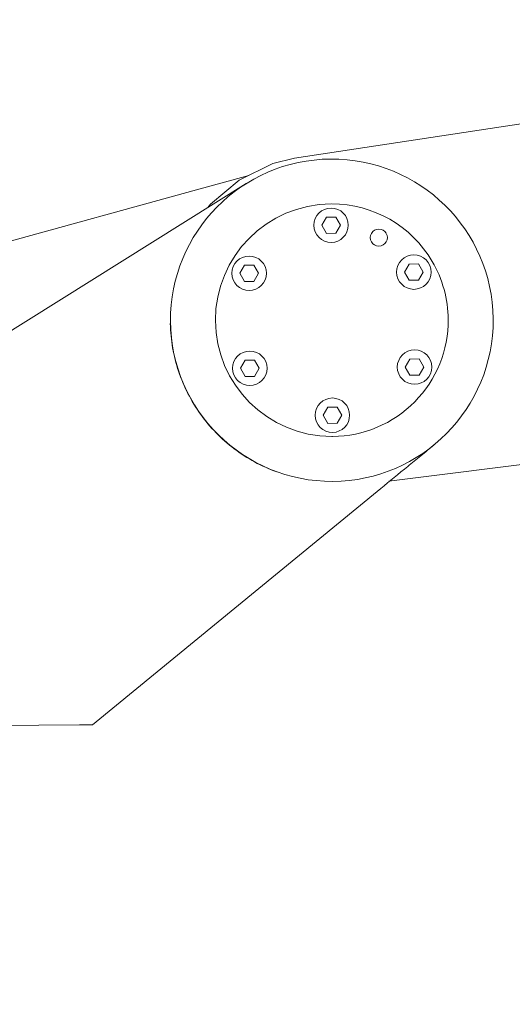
# Model space of a CAD drawing. Header units: millimetres. Extents: x 6756 to 17105, y -3613 to 3705.
# Tile 6 of 65: x 9137 to 9287, y 1609 to 1909. Entities that reach past the tile are written whole.
import ezdxf

# ---------------------------------------------------------------- set-up
doc = ezdxf.new("R2010")
doc.units = ezdxf.units.MM
doc.layers.add('粗实线层', color=7, linetype='Continuous', lineweight=35)
doc.layers.add('细实线层', color=7, linetype='Continuous', lineweight=18)

# ---------------------------------------------------------------- blocks, each defined once
blk = doc.blocks.new('678')
at = {"layer": '粗实线层', "color": 8}
blk.add_arc((0, 0), 1843.6, 100.38856, 204.38856, dxfattribs=at)
blk = doc.blocks.new('21324234')
at = {"layer": '细实线层'}
for p, q in [((-989.91, 1445.33), (-1211.83, 1411.63)), ((-1374.66, 1311.13), (-1226.56, 1403.86)), ((-1241.69, 1401.95), (-1225.71, 1406.34)), ((-1225.74, 1406.33), (-1241.69, 1401.94)), ((-1241.69, 1401.94), (-1302.54, 1385.2)), ((-1203.48, 1391.14), (-1202.07, 1393.63)), ((-1202.07, 1393.63), (-1199.21, 1393.65)), ((-1199.21, 1393.65), (-1197.76, 1391.18)), ((-1197.77, 1391.18), (-1199.21, 1393.64)), ((-1202.03, 1388.67), (-1203.48, 1391.14)), ((-1199.18, 1388.69), (-1197.77, 1391.18)), ((-1197.76, 1391.18), (-1199.17, 1388.69)), ((-1197.76, 1391.18), (-1197.77, 1391.18)), ((-1199.17, 1388.69), (-1202.03, 1388.67)), ((-1228.49, 1376.47), (-1227.08, 1378.95)), ((-1227.08, 1378.95), (-1224.22, 1378.97)), ((-1222.78, 1376.51), (-1224.23, 1378.97)), ((-1224.22, 1378.97), (-1222.77, 1376.51)), ((-1178.27, 1376.81), (-1176.85, 1379.3)), ((-1176.82, 1374.35), (-1178.27, 1376.81)), ((-1176.85, 1379.3), (-1173.99, 1379.32)), ((-1172.55, 1376.85), (-1174, 1379.32)), ((-1173.99, 1379.32), (-1172.54, 1376.85)), ((-1173.96, 1374.37), (-1172.55, 1376.85)), ((-1172.54, 1376.85), (-1173.96, 1374.37)), ((-1172.54, 1376.85), (-1172.55, 1376.85)), ((-1227.05, 1374), (-1228.49, 1376.47)), ((-1224.19, 1374.02), (-1227.05, 1374)), ((-1224.19, 1374.02), (-1222.78, 1376.51)), ((-1222.77, 1376.51), (-1224.19, 1374.02)), ((-1222.77, 1376.51), (-1222.78, 1376.51)), ((-1173.96, 1374.37), (-1176.82, 1374.35)), ((-1151.22, 1362.5), (-1151.23, 1362.59)), ((-1151.23, 1362.41), (-1151.22, 1362.5)), ((-1151.22, 1362.41), (-1151.22, 1362.59)), ((-1228.29, 1347.47), (-1226.88, 1349.96)), ((-1226.88, 1349.96), (-1224.02, 1349.98)), ((-1222.58, 1347.51), (-1224.03, 1349.97)), ((-1224.02, 1349.98), (-1222.57, 1347.51)), ((-1178.07, 1347.81), (-1176.65, 1350.3)), ((-1176.65, 1350.3), (-1173.79, 1350.32)), ((-1172.35, 1347.85), (-1173.8, 1350.32)), ((-1173.79, 1350.32), (-1172.34, 1347.85)), ((-1226.85, 1345), (-1228.29, 1347.47)), ((-1223.99, 1345.02), (-1222.58, 1347.51)), ((-1222.57, 1347.51), (-1223.99, 1345.02)), ((-1222.57, 1347.51), (-1222.58, 1347.51)), ((-1176.62, 1345.35), (-1178.07, 1347.81)), ((-1173.76, 1345.37), (-1172.35, 1347.85)), ((-1172.34, 1347.85), (-1173.76, 1345.37)), ((-1172.34, 1347.85), (-1172.35, 1347.85)), ((-1223.99, 1345.02), (-1226.85, 1345)), ((-1173.76, 1345.37), (-1176.62, 1345.35)), ((-1203.08, 1333.14), (-1201.67, 1335.63)), ((-1201.67, 1335.63), (-1198.81, 1335.65)), ((-1197.37, 1333.18), (-1198.81, 1335.65)), ((-1198.81, 1335.65), (-1197.36, 1333.18)), ((-1201.63, 1330.67), (-1203.08, 1333.14)), ((-1198.78, 1330.7), (-1197.37, 1333.18)), ((-1197.36, 1333.18), (-1198.77, 1330.69)), ((-1197.36, 1333.18), (-1197.37, 1333.18)), ((-1198.77, 1330.69), (-1201.63, 1330.67)), ((-1185.47, 1310.8), (-1273.39, 1238.65)), ((-1396.96, 1237.8), (-1277.36, 1238.63)), ((-1273.39, 1238.65), (-1277.36, 1238.63))]:
    blk.add_line(p, q, dxfattribs=at)
blk.add_lwpolyline([(-1238.27, 1396.53), (-1237.46, 1397.59), (-1228.65, 1404.86), (-1218.45, 1410), (-1211.83, 1411.63)], dxfattribs=at)
for centre in [(-1225.63, 1376.49), (-1175.41, 1376.83), (-1225.43, 1347.49), (-1175.2, 1347.83)]:
    blk.add_circle(centre, 5.25, dxfattribs=at)
for centre, radius, start, end in [((-1200.42, 1362.16), 49.2, 0.5053, 180.4009), ((-1200.42, 1362.16), 35.5, 90.3957, 269.9279), ((-1200.62, 1391.16), 5.25, 90.3961, 269.9996), ((-1200.64, 1391.16), 5.25, 270.396, 89.8287), ((-1200.42, 1362.16), 35.5, 30.378, 89.9319), ((-1186.09, 1387.37), 2.6, 90.8817, 210.1099), ((-1186.09, 1387.37), 2.6, 30.6809, 89.7359), ((-1186.1, 1387.37), 2.59, 210.1087, 210.6826), ((-1186.09, 1387.37), 2.6, 210.6808, 269.1595), ((-1186.09, 1387.37), 2.6, 270.4025, 30.1099), ((-1186.08, 1387.38), 2.59, 30.1087, 30.6826), ((-1186.09, 1387.37), 2.59, 269.149, 269.7271), ((-1186.09, 1387.36), 2.59, 269.7271, 270.3966), ((-1200.42, 1362.15), 49.2, 180.3904, 0.3025), ((-1200.42, 1362.16), 35.5, 270.3957, 0.3958), ((-1200.22, 1333.16), 5.25, 90.3961, 269.9996), ((-1200.23, 1333.16), 5.25, 270.396, 89.8287), ((-1200.42, 1362.06), 35.4, 269.9266, 270.3956)]:
    blk.add_arc(centre, radius, start, end, dxfattribs=at)
for points, knots in [([(-1169.79, 1380.11), (-1168.23, 1377.45), (-1165.8, 1371.69), (-1164.94, 1365.49), (-1164.92, 1362.41)], [0, 0, 0, 0, 6858.718852, 13718.205764, 13718.205764, 13718.205764, 13718.205764]), ([(-1249.67, 1361.11), (-1249.61, 1358.64), (-1249.14, 1353.72), (-1247.33, 1346.52), (-1244.46, 1339.68), (-1240.6, 1333.34), (-1235.84, 1327.66), (-1230.28, 1322.75), (-1224.04, 1318.73), (-1219.53, 1316.7), (-1217.21, 1315.86)], [0, 0, 0, 0, 5793.411921, 11587.541258, 17381.113841, 23174.855008, 28968.605222, 34762.149661, 40556.290854, 46349.740523, 46349.740523, 46349.740523, 46349.740523]), ([(-451.7, 1359.78), (-573.9, 1359.78), (-818.37, 1351.97), (-1061.84, 1328.57), (-1183.05, 1313)], [0, 0, 0, 0, 6271.078499, 12542.552517, 12542.552517, 12542.552517, 12542.552517]), ([(-1169.32, 1324.04), (-1170.65, 1322.96), (-1173.3, 1320.78), (-1178.68, 1316.37), (-1182.74, 1313.04), (-1185.47, 1310.8)], [0, 0, 0, 0, 4423.649075, 8882.52016, 18012.90418, 18012.90418, 18012.90418, 18012.90418])]:
    blk.add_open_spline(points, degree=3, knots=knots, dxfattribs=at)

msp = doc.modelspace()

# ---------------------------------------------------------------- block references
at = {"layer": '粗实线层'}
for name, p in [('678', (10212.691, 1043.514)), ('21324234', (10432.691, 455.514))]:
    msp.add_blockref(name, p, dxfattribs=at)

doc.saveas('drawing.dxf')
